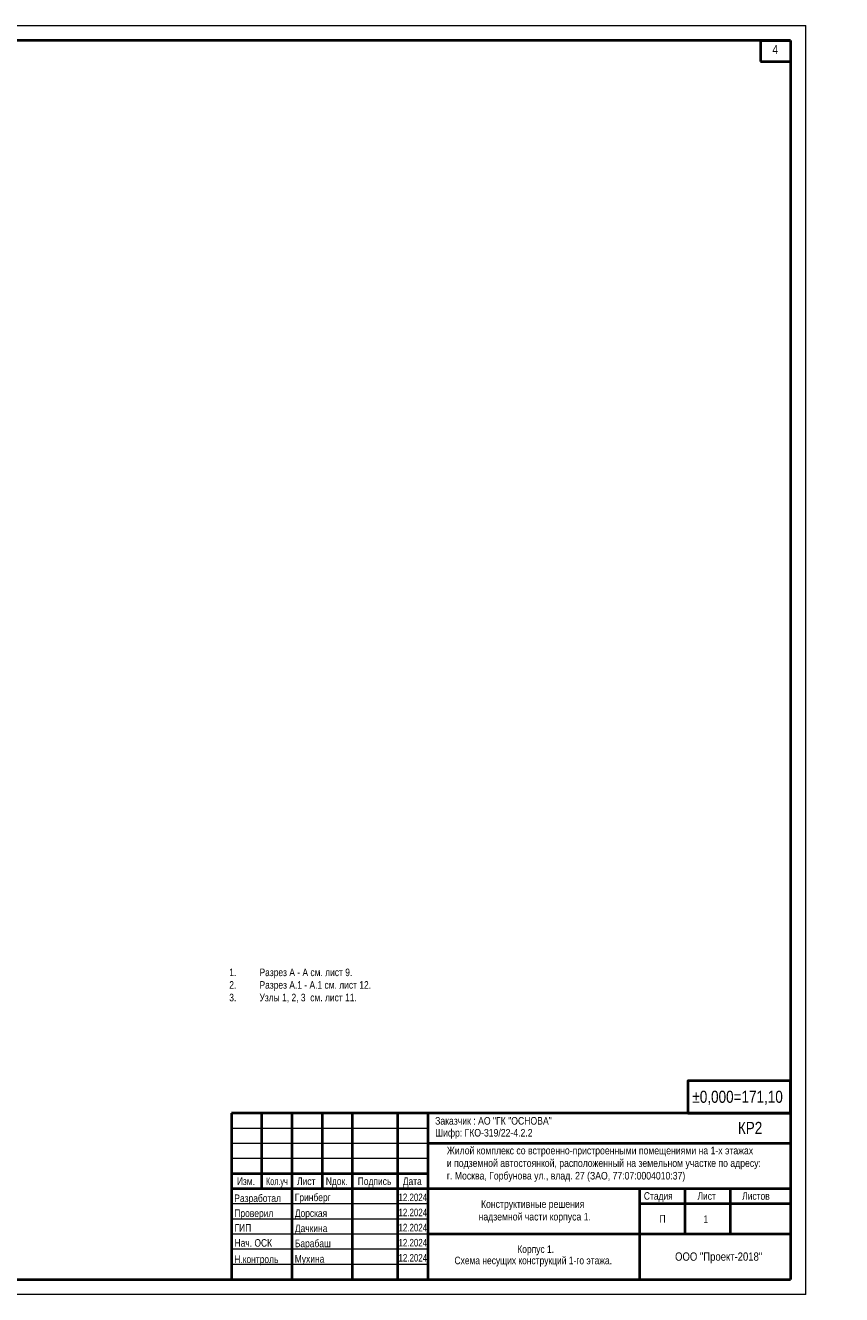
# Model space of a CAD drawing. Header units: inches. Extents: x -7172153 to -7050982, y 6177127 to 6261127.
# Tile 15 of 15: x -7104981 to -7050982, y 6177127 to 6261127. Entities that reach past the tile are written whole.
import ezdxf

# ---------------------------------------------------------------- set-up
doc = ezdxf.new("R2010")
doc.units = ezdxf.units.IN
doc.header["$LTSCALE"] = 1000
doc.header["$MEASUREMENT"] = 0
doc.linetypes.add('CONT', pattern=[0.5, 0.5, 0])
for name, color, linetype, lineweight in [('СК-200-Р(амка)', 7, 'Continuous', 40), ('СК-210-Р-РАМКА ЛИНИИ ТОНКИЕ', 7, 'Continuous', 15), ('СК-220-Р-РАМКА ТЕКСТ', 7, 'Continuous', 15), ('СК-300-Р(азмеры)', 7, 'Continuous', 20), ('СК-400-Т(екст)', 7, 'Continuous', 20), ('СК-443-Т-КОЛОННЫ', 5, 'Continuous', 13)]:
    doc.layers.add(name, color=color, linetype=linetype, lineweight=lineweight)
doc.styles.add('MtXpl_Arial_Narrow', font='ARIALN.TTF')
doc.styles.add('RUSS', font='arial.ttf', dxfattribs={"width": 0.8})

# ---------------------------------------------------------------- blocks, each defined once
blk = doc.blocks.new('A$C96adbfd2')
at = {"layer": 'СК-200-Р(амка)', "lineweight": 40, "ltscale": 2}
for p, q in [((-18500, 5500), (-18500, 0)), ((0, 5500), (-18500, 5500)), ((-17500, 5500), (-17500, 3000)), ((-16500, 5500), (-16500, 0)), ((-15500, 5500), (-15500, 3000)), ((-14500, 5500), (-14500, 0)), ((-13000, 5500), (-13000, 0)), ((-12000, 5500), (-12000, 0)), ((0, 4500), (-12000, 4500)), ((0, 3000), (-18500, 3000)), ((-5000, 3000), (-5000, 15)), ((-3500, 3000), (-3500, 1500)), ((-2000, 3000), (-2000, 1500)), ((0, 2500), (-5000, 2500)), ((0, 1500), (-12000, 1500))]:
    blk.add_line(p, q, dxfattribs=at)
at = {"layer": 'СК-200-Р(амка)', "color": 7, "lineweight": 15}
for p, q in [((-12000, 5000), (-18500, 5000)), ((-12000, 4500), (-18500, 4500)), ((-12000, 4000), (-18500, 4000)), ((-12000, 2500), (-18500, 2500)), ((-12000, 2000), (-18500, 2000)), ((-12000, 1500), (-18500, 1500)), ((-12000, 1000), (-18500, 1000)), ((-12000, 500), (-18500, 500))]:
    blk.add_line(p, q, dxfattribs=at)
at = {"layer": 'СК-200-Р(амка)', "ltscale": 2}
blk.add_line((-12000, 3500), (-18500, 3500), dxfattribs=at)
at = {"layer": 'СК-220-Р-РАМКА ТЕКСТ'}
blk.add_line((-12000, 3000), (-18500, 3000), dxfattribs=at)
blk.add_line((-12000, 3000), (-18500, 3000), dxfattribs=at)
at = {"layer": 'СК-400-Т(екст)', "lineweight": 40, "ltscale": 2}
blk.add_lwpolyline([(-3405, 5500), (0, 5500), (0, 6578), (-3405, 6578)], close=True, dxfattribs=at)
at = {"layer": 'СК-220-Р-РАМКА ТЕКСТ', "color": 7, "style": 'RUSS', "width": 0.8}
for s, p in [('Изм.', (-18319, 3126)), ('Лист', (-16328, 3126)), ('Nдок.', (-15377, 3126)), ('Подпись', (-14321, 3126)), ('Дата', (-12830, 3126))]:
    blk.add_text(s, height=250, dxfattribs=at).set_placement(p)
at = {"layer": 'СК-220-Р-РАМКА ТЕКСТ', "style": 'RUSS'}
for s, width, p in [('Разработал', 0.8, (-18403, 2565)), ('Гринберг', 0.8, (-16403, 2593)), ('12.2024', 0.75, (-12972, 2593)), ('Проверил', 0.8, (-18402, 2069)), ('Дорская', 0.8, (-16402, 2069)), ('12.2024', 0.75, (-12972, 2093)), ('ГИП', 0.8, (-18396, 1586)), ('Дачкина', 0.8, (-16401, 1570)), ('12.2024', 0.75, (-12972, 1593)), ('Нач. ОСК', 0.8, (-18396, 1086)), ('Барабаш', 0.8, (-16401, 1070)), ('12.2024', 0.75, (-12972, 1093)), ('12.2024', 0.75, (-12972, 593)), ('Н.контроль', 0.8, (-18403, 545)), ('Мухина', 0.8, (-16403, 558))]:
    blk.add_text(s, height=250, dxfattribs=dict(at, width=width)).set_placement(p)
at = {"layer": 'СК-220-Р-РАМКА ТЕКСТ', "color": 7, "insert": (-17355, 3375), "char_height": 250, "attachment_point": 1, "style": 'RUSS'}
blk.add_mtext_dynamic_manual_height_columns('\\A1;{\\fArial Narrow|b0|i0|c204|p34;Кол.уч}', width=11667.29, gutter_width=1250, heights=[0], dxfattribs=at)
at = {"layer": 'СК-220-Р-РАМКА ТЕКСТ', "color": 7, "char_height": 250, "attachment_point": 4, "style": 'RUSS'}
for s, insert in [('\\A1;Стадия', (-4856, 2729)), ('\\A1;Лист', (-3082, 2762)), ('\\A1;Листов', (-1603, 2762)), ('\\A1;П', (-4337, 2011))]:
    blk.add_mtext(s, dxfattribs=dict(at, insert=insert))
at = {"layer": 'СК-400-Т(екст)', "lineweight": 40, "ltscale": 2, "style": 'RUSS', "width": 0.8}
for s, p in [('%%P0,000=171,10', (-3251, 5847)), ('КР2', (-1746, 4817))]:
    blk.add_text(s, height=400, dxfattribs=at).set_placement(p)
at = {"layer": 'СК-400-Т(екст)', "linetype": 'Continuous'}
for s, width, gutter_width, insert, char_height, attachment_point in [('\\A1;{\\fArial Narrow|b0|i0|c204|p34;Заказчик :\\fArial Narrow|b0|i0|c0|p34; \\fArial Narrow|b0|i0|c204|p34;АО "ГК "ОСНОВА\\fArial Narrow|b0|i0|c0|p34;"\\fArial Narrow|b0|i0|c204|p34;\\P          \\W0.8;                                                                                            }', 11667.29, 1250, (-11760, 5375), 250, 1), ('\\A1;{\\fArial Narrow|b0|i0|c204|p34;Шифр: ГКО-319/22-4.\\fArial Narrow|b0|i0|c0|p34;2\\fArial Narrow|b0|i0|c204|p34;.2          \\W0.8;                                                                                            }', 11667.29, 1250, (-11760, 4981), 250, 1), ('\\A1;{\\fArial Narrow|b0|i0|c204|p34;\\W1;ООО "Проект-2018"}', 13925.35, 1492, (-2382, 896), 274.51, 2)]:
    blk.add_mtext_dynamic_manual_height_columns(s, width=width, gutter_width=gutter_width, heights=[0], dxfattribs=dict(at, insert=insert, char_height=char_height, attachment_point=attachment_point))
at = {"layer": 'СК-400-Т(екст)', "char_height": 250, "attachment_point": 1, "style": 'MtXpl_Arial_Narrow'}
for s, insert in [('Жилой комплекс со встроенно-пристроенными помещениями на 1-х этажах^Jи подземной автостоянкой, расположенный на земельном участке по адресу: ^Jг. Москва, Горбунова ул., влад. 27 (ЗАО, 77:07:0004010:37)', (-11372, 4393)), (' Конструктивные решения ^Jнадземной части корпуса 1.', (-10322, 2621))]:
    blk.add_mtext(s, dxfattribs=dict(at, insert=insert))

msp = doc.modelspace()

# ---------------------------------------------------------------- linework, layer by layer
at = {"layer": 'СК-200-Р(амка)'}
for p, q in [((-7054352.8, 6260126.7), (-7168152.8, 6260126.7)), ((-7054352.8, 6260126.7), (-7054352.8, 6178126.7)), ((-7168152.8, 6178126.7), (-7054352.8, 6178126.7))]:
    msp.add_line(p, q, dxfattribs=at)
at = {"layer": 'СК-200-Р(амка)', "lineweight": 40, "ltscale": 2}
for p, q in [((-7056352.8, 6260126.7), (-7056352.8, 6258726.7)), ((-7056352.8, 6260126.7), (-7054352.8, 6260126.7)), ((-7054352.8, 6260126.7), (-7054352.8, 6258726.7)), ((-7056352.8, 6258726.7), (-7054352.8, 6258726.7))]:
    msp.add_line(p, q, dxfattribs=at)
at = {"layer": 'СК-210-Р-РАМКА ЛИНИИ ТОНКИЕ'}
for p, q in [((-7172152.8, 6261126.7), (-7053352.8, 6261126.7)), ((-7053352.8, 6177126.7), (-7053352.8, 6261126.7)), ((-7053352.8, 6177126.7), (-7053352.8, 6261126.7)), ((-7053352.8, 6177126.7), (-7172152.8, 6177126.7))]:
    msp.add_line(p, q, dxfattribs=at)

# ---------------------------------------------------------------- block references
at = {"layer": 'СК-300-Р(азмеры)', "xscale": 2, "yscale": 2, "zscale": 2}
msp.add_blockref('A$C96adbfd2', (-7054352.8, 6178126.7), dxfattribs=at)

# ---------------------------------------------------------------- texts
at = {"layer": 'СК-220-Р-РАМКА ТЕКСТ', "style": 'RUSS', "width": 0.8}
msp.add_text('1', height=500, dxfattribs=at).set_placement((-7060124, 6181864))
at = {"layer": 'СК-220-Р-РАМКА ТЕКСТ', "color": 7, "style": 'RUSS', "width": 0.8}
for s, p in [('Корпус 1.', (-7072435, 6179884.4)), ('Схема несущих конструкций 1-го этажа.', (-7076592.7, 6179137.2))]:
    msp.add_text(s, height=500, dxfattribs=at).set_placement(p)
at = {"layer": 'СК-220-Р-РАМКА ТЕКСТ', "insert": (-7090697.4, 6197574.9), "char_height": 500, "width": 25591.548, "attachment_point": 5, "rotation": 360, "style": 'RUSS'}
msp.add_mtext('\\pxi-2,l26,ql,t4;1.^IРазрез А - А см. лист 9.\\P2.^IРазрез А.1 - А.1 см. лист 12.\\P3.^IУзлы 1, 2, 3  см. лист 11.', dxfattribs=at)
at = {"layer": 'СК-443-Т-КОЛОННЫ', "color": 7, "linetype": 'CONT', "style": 'RUSS', "width": 0.8}
msp.add_text('4', height=600, dxfattribs=at).set_placement((-7055562.2, 6259224.9))

doc.saveas('drawing.dxf')
